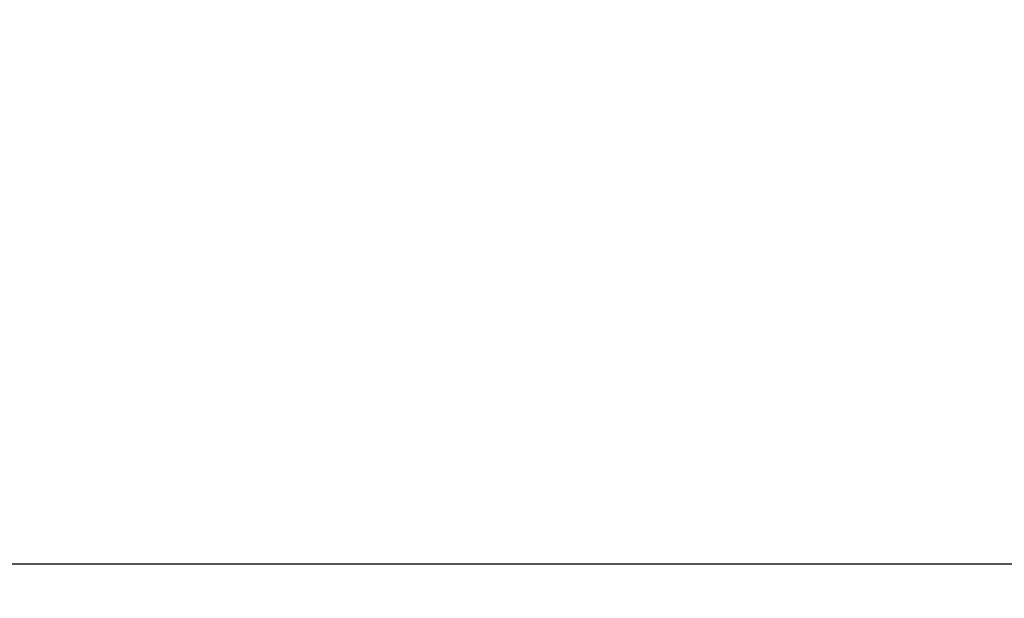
# Model space of a CAD drawing. Extents: x 0 to 8410, y 0 to 5940.
# Tile 12 of 158: x 1156 to 1590, y 1272 to 1527. Entities that reach past the tile are written whole.
import ezdxf

# ---------------------------------------------------------------- set-up
doc = ezdxf.new("R2010")
doc.units = 0
doc.header["$LTSCALE"] = 10
doc.layers.get('0').update_dxf_attribs({"linetype": 'CONTINUOUS'})
doc.styles.add('SLDTEXTSTYLE0', font='TXT', dxfattribs={"width": 0.605})
doc.dimstyles.new('SLDDIMSTYLE1', dxfattribs={"dimtxt": 50, "dimasz": 50, "dimexe": 0, "dimexo": 0.0625, "dimgap": 12.5, "dimtad": 1, "dimdec": 1, "dimrnd": 1e-09, "dimzin": 12, "dimtxsty": 'SLDTEXTSTYLE0', "dimsah": 1, "dimcen": 0.09, "dimazin": 3, "dimtfac": 1, "dimtofl": 0, "dimtmove": 0, "dimatfit": 3, "dimtolj": 1, "dimtzin": 12})

# ---------------------------------------------------------------- blocks, each defined once
blk = doc.blocks.new('_D_20')
at = {"color": 7, "linetype": 'CONTINUOUS'}
for p, q in [((286.65, 2500.02), (286.65, 1272.39)), ((1938.65, 2492.02), (1938.65, 1272.39)), ((1938.65, 1287.39), (286.65, 1287.39))]:
    blk.add_line(p, q, dxfattribs=at)
for points in [[(286.65, 1287.39), (336.65, 1279.89), (336.65, 1294.89)], [(1938.65, 1287.39), (1888.65, 1294.89), (1888.65, 1279.89)]]:
    blk.add_solid(points, dxfattribs=at)
at = {"color": 7, "linetype": 'CONTINUOUS', "insert": (1036.26, 1351.84), "char_height": 50, "attachment_point": 1, "style": 'SLDTEXTSTYLE0'}
blk.add_mtext('1652', dxfattribs=at)

msp = doc.modelspace()

# ---------------------------------------------------------------- dimensions: what is measured, and where the dimension line sits
at = {"color": 7, "linetype": 'CONTINUOUS'}
dim = msp.add_linear_dim(base=(286.648021, 1287.386716), p1=(1938.648021, 2512.021738), p2=(286.648021, 2520.021738), angle=0, dimstyle='SLDDIMSTYLE1', dxfattribs=at)
dim.commit()
dim.dimension.update_dxf_attribs({"geometry": '_D_20', "text_midpoint": (1112.648021, 1287.386716), "dimtype": 160})

doc.saveas('drawing.dxf')
